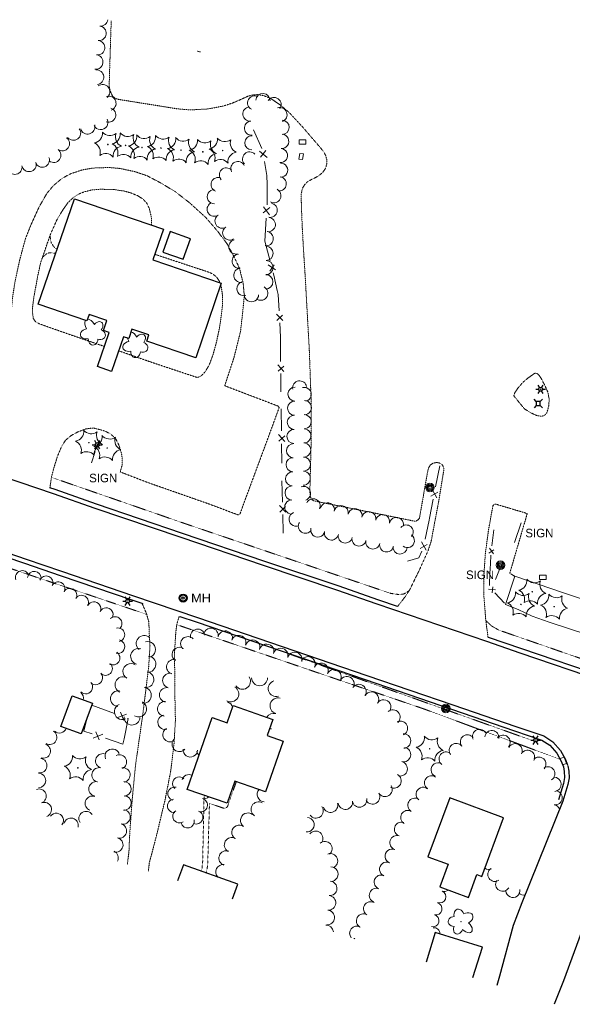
# Model space of a CAD drawing. Extents: x 386588 to 390135, y 96998 to 113606.
# Tile 27 of 92: x 388659 to 388968, y 98539 to 99090. Entities that reach past the tile are written whole.
import ezdxf
from ezdxf.enums import TextEntityAlignment as Align

# ---------------------------------------------------------------- set-up
doc = ezdxf.new("R2010")
doc.units = 0
doc.header["$MEASUREMENT"] = 0
doc.linetypes.add('Wisdot3', pattern=[0.1875, 0.125, -0.0625])
doc.linetypes.add('Wisdot5', pattern=[0.1, 0.05, -0.05])
for name, color, linetype, lineweight in [('E_BLD', 241, 'Continuous', 25), ('E_DRN', 40, 'Continuous', 15), ('E_DWY', 2, 'Wisdot3', 15), ('E_LAND_Vegetation', 3, 'Continuous', 15), ('E_LTG', 21, 'Continuous', 25), ('E_MISCPROP', 30, 'Continuous', 15), ('E_MISCPROP_Railing', 30, 'Continuous', 15), ('E_PATH_Sidewalk', 2, 'Wisdot5', 15), ('E_RDWY', 21, 'Continuous', 25), ('E_SGN', 21, 'Continuous', 15), ('E_UTL_AG_Bold', 30, 'Continuous', 25), ('E_UTL_SAN', 3, 'Continuous', 25)]:
    doc.layers.add(name, color=color, linetype=linetype, lineweight=lineweight)
doc.styles.add('Style-dot_font5', font='dot_font5.shx')

# ---------------------------------------------------------------- blocks, each defined once
blk = doc.blocks.new('INLET')
at = {"layer": 'E_DRN', "flags": 128}
blk.add_lwpolyline([(-7.5, 10), (7.5, 10), (7.5, 0), (-7.5, 0)], close=True, dxfattribs=at)
blk = doc.blocks.new('LPOL')
at = {"layer": 'E_LTG'}
for p, q in [((-4, 0), (-1.5, 0)), ((-0.75, 1.3), (-2, 3.46)), ((0.75, 1.3), (2, 3.46)), ((1.5, 0), (4, 0)), ((-2, -3.46), (-0.75, -1.3)), ((2, -3.46), (0.75, -1.3))]:
    blk.add_line(p, q, dxfattribs=at)
for radius in [1.5, 1.5, 1.5, 0.125]:
    blk.add_circle((0, 0), radius, dxfattribs=at)
blk = doc.blocks.new('PED')
at = {"layer": 'E_UTL_AG_Bold'}
for p, q in [((-2.5, 2.5), (-5.3, 5.3)), ((2.5, 2.5), (5.3, 5.3)), ((-2.5, -2.5), (-5.3, -5.3)), ((2.5, -2.5), (5.3, -5.3))]:
    blk.add_line(p, q, dxfattribs=at)
at = {"layer": 'E_UTL_AG_Bold', "flags": 128}
blk.add_lwpolyline([(-2.5, -2.5), (2.5, -2.5), (2.5, 2.5), (-2.5, 2.5)], close=True, dxfattribs=at)
blk = doc.blocks.new('CTRE')
at = {"layer": 'E_LAND_Vegetation'}
blk.add_circle((0, 0), 0.223, dxfattribs=at)
for centre, start, end in [((-11.97, 8.96), 280.2067, 5.97162), ((1.81, 14.92), 220.21132, 305.97623), ((13.83, 5.89), 160.21133, 245.97624), ((-13.83, -5.9), 340.21132, 65.97623), ((-1.81, -14.93), 40.21133, 125.97624)]:
    blk.add_arc(centre, 7.87, start, end, dxfattribs=at)
at = {"layer": 'E_LAND_Vegetation', "extrusion": (0, 0, -1)}
blk.add_arc((-12.03, -9.04), 7.87, 354.07279, 79.74889, dxfattribs=at)
blk = doc.blocks.new('POLE')
at = {"layer": 'E_MISCPROP'}
for radius in [4.46, 3.35, 2.23, 1.12]:
    blk.add_circle((0, 0), radius, dxfattribs=at)
blk = doc.blocks.new('SIGN')
at = {"layer": 'E_SGN', "lineweight": 13, "style": 'Style-dot_font5'}
blk.add_text('SIGN', height=12, dxfattribs=at).set_placement((0, 0), align=Align.MIDDLE_CENTER)
blk = doc.blocks.new('DTRE')
at = {"layer": 'E_LAND_Vegetation'}
blk.add_circle((-0.18, 0), 0.183, dxfattribs=at)
for centre, major_axis, ratio in [((-1.87, 5.32), (1.36, -4.98), 0.782863), ((-5.87, 0.15), (4.93, -0.12), 0.832022), ((4.06, 2.74), (-5.27, -2.93), 0.691916), ((-2.49, -5.24), (1.8, 4.86), 0.716896), ((3.54, -3.71), (-5.01, 4.58), 0.560249)]:
    blk.add_ellipse(centre, major_axis=major_axis, ratio=ratio, start_param=1.570796, end_param=4.712389, dxfattribs=at)
blk = doc.blocks.new('SAMH')
at = {"layer": 'E_UTL_SAN'}
for radius in [5, 4, 1.5]:
    blk.add_circle((0, 0), radius, dxfattribs=at)
at = {"layer": 'E_UTL_SAN', "style": 'Style-dot_font5', "width": 1.111111}
blk.add_text('MH', height=10.8, dxfattribs=at).set_placement((10, 0), align=Align.MIDDLE_LEFT)

msp = doc.modelspace()

# ---------------------------------------------------------------- linework, layer by layer
at = {"layer": 'E_BLD'}
for p, q in [((388669.04, 98930.9), (388689.22, 98989.85)), ((388689.22, 98989.85), (388739.01, 98972.81)), ((388689.22, 98989.85), (388689.22, 98989.85)), ((388739.01, 98972.81), (388733.16, 98955.72)), ((388742.74, 98971.52), (388738.68, 98960.05)), ((388739.01, 98972.81), (388739.01, 98972.81)), ((388754.14, 98967.48), (388742.74, 98971.52)), ((388742.74, 98971.52), (388742.74, 98971.52)), ((388750.08, 98956.01), (388754.14, 98967.48)), ((388754.14, 98967.48), (388754.14, 98967.48)), ((388738.68, 98960.05), (388750.08, 98956.01)), ((388733.16, 98955.72), (388771.38, 98942.64)), ((388750.08, 98956.01), (388750.08, 98956.01)), ((388771.38, 98942.64), (388757.1, 98900.93)), ((388771.38, 98942.64), (388771.38, 98942.64)), ((388696.23, 98921.59), (388669.04, 98930.9)), ((388669.04, 98930.9), (388669.04, 98930.9)), ((388697.43, 98925.11), (388696.23, 98921.59)), ((388707.45, 98921.68), (388697.43, 98925.11)), ((388705.57, 98916.21), (388707.45, 98921.68)), ((388707.45, 98921.68), (388707.45, 98921.68)), ((388702.19, 98895.96), (388708.75, 98915.12)), ((388708.75, 98915.12), (388705.57, 98916.21)), ((388708.75, 98915.12), (388708.75, 98915.12)), ((388721.41, 98916.95), (388719.59, 98911.65)), ((388730.92, 98913.7), (388721.41, 98916.95)), ((388721.41, 98916.95), (388721.41, 98916.95)), ((388716.66, 98912.65), (388710.02, 98893.28)), ((388719.59, 98911.65), (388716.66, 98912.65)), ((388716.66, 98912.65), (388716.66, 98912.65)), ((388719.59, 98911.65), (388719.59, 98911.65)), ((388729.76, 98910.29), (388730.92, 98913.7)), ((388757.1, 98900.93), (388729.76, 98910.29)), ((388730.92, 98913.7), (388730.92, 98913.7)), ((388757.1, 98900.93), (388757.1, 98900.93)), ((388710.02, 98893.28), (388702.19, 98895.96)), ((388710.02, 98893.28), (388710.02, 98893.28)), ((388681.66, 98694.83), (388687.94, 98711.98)), ((388687.94, 98711.98), (388687.94, 98711.98)), ((388687.94, 98711.98), (388699.39, 98707.79)), ((388699.39, 98707.79), (388693.11, 98690.64)), ((388699.39, 98707.79), (388699.39, 98707.79)), ((388774.7, 98696.88), (388778, 98706.42)), ((388778, 98706.42), (388800.24, 98698.72)), ((388693.11, 98690.64), (388681.66, 98694.83)), ((388752.33, 98659.6), (388766.25, 98699.8)), ((388766.25, 98699.8), (388766.25, 98699.8)), ((388766.25, 98699.8), (388774.7, 98696.88)), ((388774.7, 98696.88), (388774.7, 98696.88)), ((388800.24, 98698.72), (388797.1, 98689.64)), ((388800.24, 98698.72), (388800.24, 98698.72)), ((388693.11, 98690.64), (388693.11, 98690.64)), ((388797.1, 98689.64), (388805.91, 98686.59)), ((388805.91, 98686.59), (388796.11, 98658.3)), ((388778.94, 98664.25), (388774.65, 98651.87)), ((388796.11, 98658.3), (388778.94, 98664.25)), ((388778.94, 98664.25), (388778.94, 98664.25)), ((388774.65, 98651.87), (388752.33, 98659.6)), ((388752.33, 98659.6), (388752.33, 98659.6)), ((388796.11, 98658.3), (388796.11, 98658.3)), ((388899.1, 98654.82), (388886.89, 98621.91)), ((388929.16, 98643.67), (388899.1, 98654.82)), ((388899.1, 98654.82), (388899.1, 98654.82)), ((388917.03, 98610.97), (388929.16, 98643.67)), ((388929.16, 98643.67), (388929.16, 98643.67)), ((388886.89, 98621.91), (388886.89, 98621.91)), ((388886.89, 98621.91), (388898.24, 98617.7)), ((388898.24, 98617.7), (388893.53, 98605.02)), ((388898.24, 98617.7), (388898.24, 98617.7)), ((388750.16, 98617.42), (388746.94, 98608.47)), ((388780.54, 98606.5), (388750.16, 98617.42)), ((388750.16, 98617.42), (388750.16, 98617.42)), ((388909.55, 98599.07), (388914.33, 98611.97)), ((388914.33, 98611.97), (388914.33, 98611.97)), ((388914.33, 98611.97), (388917.03, 98610.97)), ((388917.03, 98610.97), (388917.03, 98610.97)), ((388777.63, 98598.41), (388780.54, 98606.5)), ((388893.53, 98605.02), (388893.53, 98605.02)), ((388893.53, 98605.02), (388909.55, 98599.07)), ((388891.03, 98579.59), (388885.86, 98562.92)), ((388917.39, 98571.42), (388891.03, 98579.59)), ((388912.09, 98554.32), (388917.39, 98571.42)), ((388917.39, 98571.42), (388917.39, 98571.42))]:
    msp.add_line(p, q, dxfattribs=at)
at = {"layer": 'E_DWY', "flags": 128}
for points in [[(388709.83, 99089.27), (388708.8, 99057.38), (388708.72, 99052.65), (388709.33, 99049.98), (388710.48, 99047.34), (388711.97, 99045.97), (388713.69, 99045.43), (388746.97, 99040.09), (388753.9, 99039.5), (388763.75, 99040.03), (388772.65, 99041.69), (388777.53, 99043.31), (388782.76, 99045.54), (388786.13, 99047.12), (388788.91, 99047.84), (388791.66, 99048.07), (388794.62, 99047.61), (388798.68, 99046.08), (388804.41, 99042.22), (388809.17, 99038.19), (388816.75, 99030.05), (388826.96, 99018.17), (388828.61, 99016.16), (388829.73, 99014.01), (388830.3, 99011.87), (388830.43, 99009.88), (388829.92, 99007.62), (388829.2, 99006.11), (388827.95, 99004.45), (388825.79, 99002.63), (388824.12, 99001.71), (388821.7, 99000.52), (388819.6, 98999.41), (388817.97, 98997.68), (388816.65, 98995.47), (388816, 98992.01), (388816.26, 98982.97), (388816.66, 98973.39), (388817.33, 98961.39), (388818.28, 98946.63), (388819.51, 98924.25), (388820.63, 98904.3), (388821.53, 98878.58), (388821.71, 98857.38), (388820.92, 98827.43), (388821.01, 98823.63), (388821.78, 98821.78), (388823.08, 98820.94), (388879.05, 98809.63), (388880.24, 98809.65), (388881.5, 98810.39), (388882.19, 98811.35), (388886.47, 98835.83), (388887.18, 98839.13), (388888.16, 98840.88), (388889.61, 98841.89), (388891.43, 98842.34), (388893.12, 98842.18), (388894.69, 98841.35), (388895.35, 98840.37), (388895.81, 98839.09), (388895.77, 98838.11), (388892.97, 98820.95), (388888.68, 98798.21), (388886.96, 98793), (388882.07, 98782.15), (388876.6, 98771), (388874.43, 98767.66), (388869.96, 98761.84)], [(388758.01, 99072.55), (388758.27, 99072.23), (388759.33, 99071.92), (388759.74, 99071.95)], [(388535.91, 98910.22), (388550.91, 98953.79), (388552.04, 98956.21), (388553.79, 98957.32), (388556.22, 98957.77), (388558.87, 98957.64), (388648.99, 98925.07), (388650.48, 98924.7), (388651.48, 98924.7), (388652.49, 98925.41), (388653.41, 98926.53), (388654.14, 98928.8), (388654.65, 98934.52), (388656.02, 98943.34), (388658.63, 98955.52), (388661.9, 98967.51), (388664.98, 98975.27), (388669.49, 98985.23), (388673.86, 98992.84), (388677.51, 98997.18), (388682.35, 99001.24), (388687.22, 99003.84), (388693.88, 99006.03), (388699.79, 99007), (388708.27, 99007.31), (388714.4, 99006.82), (388722.77, 99005.08), (388729.9, 99002.67), (388737, 98998.96), (388745.65, 98993.78), (388753.42, 98987.77), (388762.7, 98979.35), (388769.03, 98972.02), (388774.61, 98964.64), (388778.66, 98957.17), (388781.66, 98950.62), (388783.68, 98942.14), (388784.22, 98935.55), (388783.31, 98926.06), (388782.11, 98915.55), (388778.52, 98901.19), (388773.28, 98885.27), (388803.32, 98873.84), (388803.72, 98873.05), (388796.9, 98854.44), (388783.82, 98819.14), (388781.88, 98813.68), (388781.27, 98813.23), (388780.69, 98813.08), (388764.35, 98819.23), (388730.96, 98830.91), (388714.91, 98837.08), (388715.99, 98841.25), (388716.03, 98844.3), (388715.59, 98847.44), (388714.12, 98852.09), (388712.3, 98855.72), (388709.62, 98858.25), (388706.41, 98859.91), (388703.13, 98860.82), (388699.79, 98861.66), (388695.72, 98861.16), (388691.14, 98859.46), (388687.41, 98857.4), (388684.35, 98854.86), (388682.06, 98851.31), (388679.73, 98845.65), (388677.88, 98839.67), (388676.51, 98834.54), (388675.55, 98828.19)], [(388706.06, 98907.25), (388683.26, 98915.08), (388669.78, 98919.86), (388667.65, 98920.9), (388666.3, 98922.78), (388665.87, 98925.77), (388665.82, 98928.73), (388666.53, 98934.6), (388668.9, 98947.41), (388670.47, 98954.47), (388671.9, 98958.46), (388674.11, 98965), (388676.06, 98970.44), (388679.64, 98978.39), (388683, 98983.92), (388685.72, 98987.71), (388688.65, 98990.49), (388691.58, 98992.42), (388694.79, 98993.71), (388699, 98994.73), (388703.77, 98995.13), (388711.02, 98995.03), (388717, 98994.15), (388720.93, 98993.04), (388724.55, 98991.58), (388727.54, 98989.71), (388729.72, 98987.35), (388731.08, 98984.48), (388732.16, 98980.03), (388732.44, 98977.18), (388732.26, 98975.12)], [(388734.2, 98958.76), (388763.7, 98949.01), (388766.74, 98947.79), (388768.79, 98945.9), (388770.45, 98943.47), (388770.64, 98942.89)], [(388771.05, 98941.67), (388771.33, 98940.84), (388772, 98936.28), (388772.08, 98930.59), (388771.45, 98925.15), (388770.37, 98917.69), (388768.6, 98909.4), (388766.7, 98902.45), (388764.61, 98896.96), (388762.54, 98893.34), (388760.3, 98890.9), (388758.75, 98890.09), (388757.77, 98889.93), (388732.11, 98898.48), (388713.98, 98904.82)], [(388942.69, 98889.46), (388939.97, 98887.16), (388937.06, 98883.8), (388935.36, 98881.18), (388934.9, 98879.67), (388938.2, 98875.59)], [(388938.2, 98875.59), (388940.88, 98872.37), (388944.46, 98870.09), (388947.72, 98868.65), (388950.26, 98868.2), (388952.01, 98868.66), (388953.31, 98870.05), (388953.86, 98871.69), (388954.51, 98874.43), (388954.67, 98877.91), (388953.91, 98881.72), (388952.38, 98885.23), (388950.15, 98889.51), (388948.62, 98891.63), (388947.85, 98892.1), (388947.02, 98892.3), (388946.34, 98892.09), (388942.69, 98889.46)], [(388920.49, 98744.69), (388919.27, 98753.89), (388918.16, 98767.71), (388918.15, 98778.84), (388919.01, 98791.54), (388920.81, 98804.89), (388923.21, 98818.12), (388923.76, 98818.86), (388924.78, 98819.09), (388942.43, 98813.83), (388932.65, 98780.42)], [(388932.65, 98780.42), (388935.41, 98778.76)], [(388718.83, 98617.69), (388719.73, 98624.41), (388720.02, 98631.23), (388720.24, 98635.59), (388720.88, 98644.75), (388721.58, 98654.05), (388723.4, 98673.05), (388727.4, 98700.8), (388729.77, 98719.99), (388730.81, 98728.59), (388731.52, 98740), (388731.07, 98746.99), (388730.89, 98753.2), (388729.49, 98758.02), (388727.11, 98763.57)], [(388747.87, 98756.48), (388746.52, 98751.96), (388745.94, 98747.51), (388745.26, 98736.76), (388745.37, 98714.92), (388745.73, 98698.08), (388744.92, 98684.86), (388743.13, 98669.99), (388739.97, 98653.86), (388735.13, 98633.66), (388731.17, 98618.64), (388730.57, 98613.84)]]:
    msp.add_lwpolyline(points, dxfattribs=at)
at = {"layer": 'E_LAND_Vegetation'}
for centre, radius, start, end in [((388703.03, 99082.33), 4.05, 264.2285, 84.2285), ((388703.84, 99090.39), 4.05, 264.2285, 353.8212), ((388702.2, 99074.32), 4.05, 262.9756, 82.9756), ((388701.2, 99066.28), 4.05, 262.9756, 82.9756), ((388701.64, 99057.8), 4.05, 276.1822, 96.1822), ((388705.04, 99049.67), 4.05, 307.3858, 127.3858), ((388708.48, 99043.15), 4.05, 288.4853, 108.4853), ((388790.04, 99043.4), 3.98, 62.4245, 242.4245), ((388794.65, 99044.79), 3.98, 357.0362, 177.0362), ((388800.85, 99042.49), 3.98, 324.6579, 144.6579), ((388708.34, 99036.67), 4.05, 251.4821, 71.4821), ((388787.4, 99037.24), 3.98, 96.3226, 276.3226), ((388804.15, 99036.84), 3.98, 289.8791, 109.8791), ((388696.68, 99030.03), 4.05, 195.1612, 15.1612), ((388703.99, 99032.54), 4.05, 205.4941, 25.4941), ((388788.27, 99029.32), 3.98, 96.3226, 276.3226), ((388805.36, 99029.76), 3.98, 269.3585, 89.3585), ((388688.71, 99026.59), 4.05, 216.8034, 36.8034), ((388788.48, 99021.12), 3.98, 88.2505, 268.2505), ((388805.11, 99021.93), 3.98, 265.4627, 85.4627), ((388682.49, 99020.71), 4.05, 233.5319, 53.5319), ((388677.68, 99014.19), 4.05, 233.5319, 53.5319), ((388787.2, 99012.05), 3.98, 42.9001, 222.9001), ((388804.48, 99013.99), 3.98, 265.4627, 85.4627), ((388663.9, 99009.07), 4.05, 191.4039, 11.4039), ((388671.25, 99011.51), 4.05, 201.3148, 21.3148), ((388780.67, 99006.69), 3.98, 26.0696, 206.0696), ((388804.51, 99005.83), 3.98, 271.5338, 91.5338), ((388655.96, 99007.47), 4.05, 191.4039, 11.4039), ((388774.26, 99003.13), 3.98, 43.929, 223.929), ((388769.62, 98997.73), 3.98, 66.6593, 246.6593), ((388803.76, 98998.19), 3.98, 263.0018, 83.0018), ((388767.5, 98991.01), 3.98, 91.2008, 271.2008), ((388800.77, 98991.57), 3.98, 243.0734, 63.0734), ((388767.44, 98984.04), 3.98, 123.0272, 303.0272), ((388798.69, 98983.4), 3.98, 259.0666, 79.0666), ((388771.78, 98977.36), 3.98, 123.0272, 303.0272), ((388797.64, 98975.38), 3.98, 262.7699, 82.7699), ((388776.12, 98970.68), 3.98, 123.0272, 303.0272), ((388796.47, 98967.54), 3.98, 261.3835, 81.3835), ((388779.5, 98962.91), 3.98, 103.9944, 283.9944), ((388796.38, 98959.29), 3.98, 270.6778, 90.6778), ((388781.39, 98954.93), 3.98, 96.6635, 276.6635), ((388796.38, 98951.37), 3.98, 269.342, 89.342), ((388782.31, 98947.02), 3.98, 96.6635, 276.6635), ((388784.01, 98939.55), 3.98, 105.5149, 285.5149), ((388796.29, 98943.4), 3.98, 269.342, 89.342), ((388793.45, 98937.01), 3.98, 242.3944, 62.3944), ((388788.25, 98936.19), 3.98, 179.8768, 359.8768), ((388815.2, 98884.08), 3.95, 10.041, 190.041), ((388812.54, 98880.6), 3.95, 88.7204, 268.7204), ((388817.74, 98880.43), 3.95, 284.3112, 104.3112), ((388812.37, 98872.71), 3.95, 88.7204, 268.7204), ((388817.84, 98873.05), 3.95, 269.0429, 89.0429), ((388812.19, 98864.81), 3.95, 88.7204, 268.7204), ((388817.71, 98865.16), 3.95, 269.0429, 89.0429), ((388812.02, 98856.92), 3.95, 88.7204, 268.7204), ((388817.57, 98857.26), 3.95, 269.0429, 89.0429), ((388811.79, 98849), 3.95, 87.9522, 267.9522), ((388817.44, 98849.36), 3.95, 269.0429, 89.0429), ((388811.5, 98841.1), 3.95, 87.9522, 267.9522), ((388817.31, 98841.47), 3.95, 269.0429, 89.0429), ((388811.22, 98833.21), 3.95, 87.9522, 267.9522), ((388817.18, 98833.57), 3.95, 269.0429, 89.0429), ((388810.94, 98825.32), 3.95, 87.9522, 267.9522), ((388817.39, 98825.09), 3.95, 288.8147, 108.8147), ((388810.79, 98817.46), 3.95, 89.1141, 269.1141), ((388822.7, 98818.16), 3.95, 334.956, 154.956), ((388830.68, 98815.94), 3.95, 347.8905, 167.8905), ((388838.4, 98814.29), 3.95, 347.8905, 167.8905), ((388846.12, 98812.63), 3.95, 347.8905, 167.8905), ((388813.18, 98810.67), 3.95, 110.0274, 290.0274), ((388853.84, 98810.97), 3.95, 347.8905, 167.8905), ((388861.56, 98809.32), 3.95, 347.8905, 167.8905), ((388869.28, 98807.66), 3.95, 347.8905, 167.8905), ((388818.37, 98806.73), 3.95, 147.0388, 327.0388), ((388825.32, 98804.58), 3.95, 165.2524, 345.2524), ((388874.75, 98803.49), 3.95, 319.4141, 139.4141), ((388832.95, 98802.91), 3.95, 167.8744, 347.8744), ((388840.67, 98801.26), 3.95, 167.8744, 347.8744), ((388848.39, 98799.6), 3.95, 167.8744, 347.8744), ((388875.39, 98798.7), 3.95, 233.5357, 53.5357), ((388856.11, 98797.94), 3.95, 167.8744, 347.8744), ((388863.83, 98796.28), 3.95, 167.8744, 347.8744), ((388871.31, 98795.1), 3.95, 177.1719, 357.1719), ((388660.1, 98778.08), 3.81, 19.5074, 199.5074), ((388666.85, 98777.72), 3.81, 354.0302, 174.0302), ((388673.46, 98775.09), 3.81, 337.9218, 157.9218), ((388680.17, 98771.82), 3.81, 332.5836, 152.5836), ((388686.76, 98768.2), 3.81, 329.3097, 149.3097), ((388693.32, 98764.3), 3.81, 329.3097, 149.3097), ((388700.2, 98760.71), 3.81, 333.7926, 153.7926), ((388707.04, 98757.34), 3.81, 333.7926, 153.7926), ((388711.98, 98752.35), 3.81, 314.5077, 134.5077), ((388713.61, 98746.07), 3.81, 281.5957, 101.5957), ((388728.29, 98741.18), 4.46, 50.0257, 230.0257), ((388752.73, 98740.94), 4.08, 42.7508, 222.7508), ((388758.22, 98745.11), 4.08, 10.3947, 190.3947), ((388765.55, 98745.66), 4.08, 349.291, 169.291), ((388773.57, 98744.15), 4.08, 349.291, 169.291), ((388781.07, 98741.65), 4.08, 341.3967, 161.3967), ((388713.57, 98739.42), 3.81, 255.9454, 75.9454), ((388730.17, 98737.78), 4.46, 284.9987, 104.9987), ((388747.96, 98735), 4.08, 57.3797, 237.3797), ((388788.89, 98739.04), 4.08, 343.8229, 163.8229), ((388796.73, 98736.76), 4.08, 343.8229, 163.8229), ((388710.85, 98733.03), 3.81, 237.1615, 57.1615), ((388725.15, 98733.94), 4.46, 73.7042, 253.7042), ((388730.36, 98729.6), 4.46, 266.9265, 86.9265), ((388804.57, 98734.49), 4.08, 343.8229, 163.8229), ((388812.41, 98732.22), 4.08, 343.8229, 163.8229), ((388819.81, 98729.73), 4.08, 333.758, 153.758), ((388706.69, 98727.16), 3.81, 224.2879, 44.2879), ((388720.85, 98725.49), 4.46, 57.8068, 237.8068), ((388744.86, 98728.14), 4.08, 73.9474, 253.9474), ((388827.13, 98726.12), 4.08, 333.758, 153.758), ((388701.22, 98721.91), 3.81, 222.6837, 42.6837), ((388716.45, 98718.06), 4.46, 65.1672, 245.1672), ((388729.19, 98720.99), 4.46, 260.9398, 80.9398), ((388742.64, 98720.4), 4.08, 77.5463, 257.5463), ((388783.24, 98720), 4.45, 213.2921, 33.2921), ((388834.38, 98722.49), 4.08, 331.9332, 151.9332), ((388841.58, 98718.65), 4.08, 331.9332, 151.9332), ((388695.59, 98716.78), 3.81, 222.3534, 42.3534), ((388776.67, 98712.96), 4.45, 240.3832, 60.3832), ((388792.8, 98721.97), 4.45, 180.456, 0.456), ((388802.04, 98715.97), 4.45, 106.4937, 286.4937), ((388848.3, 98714.31), 4.08, 326.8161, 146.8161), ((388690.52, 98710.72), 3.81, 344.3092, 51.523), ((388713.95, 98710.33), 4.46, 84.231, 264.231), ((388727.78, 98712.18), 4.46, 260.9398, 80.9398), ((388740.88, 98712.43), 4.08, 77.5463, 257.5463), ((388855.3, 98710.01), 4.08, 328.5268, 148.5268), ((388716.05, 98703.06), 4.46, 114.6397, 294.6397), ((388725.13, 98704.59), 4.46, 240.4178, 60.4178), ((388739.84, 98704.61), 4.08, 85.1194, 265.1194), ((388773.49, 98704.21), 4.45, 18.3555, 72.3521), ((388803.06, 98706.28), 4.45, 74.9123, 254.9123), ((388862.12, 98705.61), 4.08, 327.1893, 147.1893), ((388721.46, 98700.02), 4.46, 177.1719, 357.1719), ((388739.98, 98697.18), 4.08, 104.3102, 284.3102), ((388800.7, 98697.67), 4.45, 74.3569, 150.0376), ((388867.29, 98700.01), 4.08, 311.4373, 131.4373), ((388871.44, 98693.71), 4.08, 295.3074, 115.3074), ((388675.4, 98688.69), 4.05, 240.674, 60.674), ((388680.95, 98695.15), 4.05, 226.487, 339.0502), ((388742.79, 98690.19), 4.08, 120.8175, 300.8175), ((388798.29, 98689.09), 4.45, 74.3569, 87.9801), ((388873.21, 98686.66), 4.08, 272.8941, 92.8941), ((388908.99, 98686.18), 3.95, 37.3774, 217.3774), ((388915.76, 98689.17), 3.95, 22.7896, 202.7896), ((388922.61, 98688.54), 3.95, 353.2003, 173.2003), ((388928.93, 98685.95), 3.95, 320.8099, 140.8099), ((388671.8, 98681.04), 4.05, 252.5652, 72.5652), ((388747.89, 98684.76), 4.08, 139.4973, 319.4973), ((388902.72, 98681.38), 3.95, 37.3774, 217.3774), ((388935.67, 98681.21), 3.95, 333.1155, 153.1155), ((388705.12, 98675.52), 4.05, 75.2541, 255.2541), ((388710.41, 98678.13), 4.05, 20.9728, 200.9728), ((388714.38, 98674.93), 4.05, 294.6198, 114.6198), ((388754.05, 98681.76), 4.08, 176.0906, 356.0906), ((388761.64, 98681.79), 4.08, 191.4606, 228.7928), ((388873.17, 98679.07), 4.08, 257.1356, 77.1356), ((388897.07, 98676.58), 3.95, 51.8677, 231.8677), ((388942.63, 98677.58), 3.95, 331.4937, 151.4937), ((388669.88, 98672.91), 4.05, 260.9302, 80.9302), ((388871.36, 98671.11), 4.08, 257.1356, 77.1356), ((388892.63, 98670.55), 3.95, 63.7098, 243.7098), ((388948.94, 98673.73), 3.95, 317.0515, 137.0515), ((388669.22, 98664.58), 4.05, 269.5077, 89.5077), ((388703.05, 98667.69), 4.05, 75.2541, 255.2541), ((388716.36, 98667.69), 4.05, 278.88, 98.88), ((388753.15, 98664.08), 3.75, 60.3398, 167.5452), ((388867.91, 98664.34), 4.08, 241.0987, 61.0987), ((388888.9, 98663.25), 3.95, 54.2131, 234.2131), ((388953.94, 98668.31), 3.95, 302.5769, 122.5769), ((388701.35, 98659.86), 4.05, 77.7486, 257.7486), ((388716.94, 98659.88), 4.05, 271.3416, 91.3416), ((388747.92, 98662.85), 3.75, 46.0901, 226.0901), ((388862.88, 98659.6), 4.08, 211.0388, 31.0388), ((388957.52, 98662.41), 3.95, 273.6927, 93.6927), ((388669.46, 98655.81), 4.05, 291.3065, 111.3065), ((388745.2, 98657.14), 3.75, 76.6699, 256.6699), ((388795.61, 98656.78), 4.17, 138.3324, 265.4054), ((388855.89, 98655.39), 4.08, 211.0388, 31.0388), ((388884.19, 98656.84), 3.95, 52.508, 232.508), ((388958.04, 98654.93), 3.95, 261.1596, 81.1596), ((388672.4, 98648.27), 4.05, 291.3065, 111.3065), ((388699.28, 98651.79), 4.05, 70.3843, 250.3843), ((388716.93, 98651.94), 4.05, 266.4662, 86.4662), ((388745.05, 98650.33), 3.75, 96.2312, 276.2312), ((388759.91, 98650.77), 3.75, 255.6869, 75.6869), ((388761.76, 98658.04), 3.75, 255.6869, 315.5384), ((388792.16, 98648.43), 4.17, 59.2543, 239.2543), ((388832.42, 98650.74), 4.08, 196.8419, 16.8419), ((388840.7, 98652.46), 4.08, 187.5039, 7.5039), ((388848.66, 98653.71), 4.08, 190.5332, 10.5332), ((388879.6, 98650.72), 3.95, 59.6962, 239.6962), ((388956.83, 98647.13), 3.95, 22.3248, 81.1596), ((388679.05, 98642.24), 4.05, 322.7743, 142.7743), ((388695.78, 98643.26), 4.05, 33.4375, 213.4375), ((388716.45, 98644.22), 4.05, 255.5178, 75.5178), ((388748.05, 98644.55), 3.75, 123.7602, 303.7602), ((388757.31, 98643.97), 3.75, 248.3851, 68.3851), ((388786.32, 98642.24), 4.17, 54.1028, 234.1028), ((388824.28, 98647.59), 4.08, 216.5582, 36.5582), ((388875.62, 98643.9), 3.95, 59.6962, 239.6962), ((388687.37, 98639.49), 4.05, 346.5899, 166.5899), ((388714.42, 98636.38), 4.05, 255.5178, 75.5178), ((388752.54, 98641.75), 3.75, 193.6215, 13.6215), ((388819.19, 98639.83), 4.08, 265.031, 85.031), ((388872.08, 98637.29), 3.95, 71.308, 251.308), ((388781.42, 98635.47), 4.17, 54.1028, 234.1028), ((388824.12, 98632.19), 4.08, 322.9451, 142.9451), ((388712.4, 98628.54), 4.05, 255.5178, 75.5178), ((388777.23, 98628.49), 4.17, 59.7621, 239.7621), ((388829.27, 98626.4), 4.08, 310.9268, 130.9268), ((388869.55, 98629.81), 3.95, 71.308, 251.308), ((388709.72, 98621.29), 4.05, 333.5236, 65.3554), ((388774.22, 98621.13), 4.17, 70.6038, 250.6038), ((388832.38, 98619.63), 4.08, 291.4337, 111.4337), ((388866.88, 98622.25), 3.95, 67.1276, 247.1276), ((388863.8, 98614.97), 3.95, 67.1276, 247.1276), ((388772.38, 98613.39), 4.17, 81.1625, 223.3561), ((388832.6, 98612.23), 4.08, 269.8746, 89.8746), ((388920.81, 98618.8), 3.95, 237.6651, 295.8021), ((388924.34, 98612.05), 3.95, 123.9495, 303.9495), ((388831.98, 98604.27), 4.08, 264.6013, 84.6013), ((388860.81, 98607.76), 3.95, 69.7264, 249.7264), ((388928.69, 98606.6), 3.95, 148.9921, 328.9921), ((388858.08, 98600.35), 3.95, 69.7264, 249.7264), ((388893.5, 98599.58), 3.43, 247.6866, 67.6866), ((388896.11, 98605.93), 3.43, 247.6866, 309.0184), ((388934.38, 98603.1), 3.95, 186.1822, 6.1822), ((388940.62, 98604.46), 3.95, 225.1114, 278.3151), ((388831.27, 98596.12), 4.08, 265.0784, 85.0784), ((388854.8, 98592.86), 3.95, 59.9989, 239.9989), ((388891.35, 98592.85), 3.43, 255.7201, 75.7201), ((388830.6, 98587.97), 4.08, 265.394, 85.394), ((388850.85, 98586.02), 3.95, 59.9989, 239.9989), ((388889.66, 98586.2), 3.43, 255.7201, 75.7201), ((388829.96, 98579.61), 4.08, 4.3107, 92.3577), ((388847.09, 98579.14), 3.95, 61.4992, 219.3967), ((388890.15, 98578.83), 3.43, 359.4981, 95.6008), ((388845.52, 98572.2), 3.95, 82.7363, 90.0875)]:
    msp.add_arc(centre, radius, start, end, dxfattribs=at)
for centre, major_axis, ratio, start_param, end_param in [((388698.2, 98918.29), (2.21, -3.95), 0.560249, 3.38381, 4.712389), ((388698.2, 98918.29), (2.21, -3.95), 0.560249, 1.570796, 2.926744), ((388702.34, 98918), (-2.16, -2.7), 0.716896, 1.570796, 4.712389), ((388696.52, 98914.32), (3.95, 0.75), 0.691916, 1.570796, 4.712389), ((388703.35, 98913.88), (-3.1, 1.11), 0.832022, 1.570796, 4.712389), ((388721.95, 98911.29), (2.21, -3.95), 0.560249, 1.570796, 2.706997), ((388699.73, 98911.45), (0.18, 3.44), 0.782863, 1.570796, 4.712389), ((388720.27, 98907.32), (3.95, 0.75), 0.691916, 1.570796, 4.712389), ((388721.95, 98911.29), (2.21, -3.95), 0.560249, 4.273109, 4.712389), ((388726.09, 98911), (-2.16, -2.7), 0.716896, 1.570796, 4.712389), ((388727.1, 98906.87), (-3.1, 1.11), 0.832022, 1.570796, 4.712389), ((388723.48, 98904.44), (0.18, 3.44), 0.782863, 1.570796, 4.712389)]:
    msp.add_ellipse(centre, major_axis=major_axis, ratio=ratio, start_param=start_param, end_param=end_param, dxfattribs=at)
at = {"layer": 'E_MISCPROP_Railing'}
for p, q in [((388792.67, 99016.42), (388796.99, 99012.83)), ((388796.34, 99016.82), (388793.29, 99013.1)), ((388798.57, 98984.89), (388794.78, 98981.91)), ((388794.9, 98985.29), (388798.34, 98980.85)), ((388801.77, 98950.06), (388797.63, 98952.9)), ((388798.53, 98949.4), (388800.95, 98952.97)), ((388805.73, 98921.71), (388802.23, 98925.31)), ((388802.43, 98921.7), (388805.5, 98924.72)), ((388806.38, 98893.25), (388803.05, 98897.01)), ((388803.08, 98893.4), (388806.29, 98896.27)), ((388806.98, 98854.13), (388803.4, 98858.11)), ((388803.46, 98854.25), (388806.86, 98857.35)), ((388891.88, 98822.66), (388889.22, 98827.22)), ((388888.51, 98823.49), (388892.4, 98825.79)), ((388807.51, 98814.55), (388804, 98818.39)), ((388804.09, 98814.65), (388807.36, 98817.67)), ((388882.56, 98794.31), (388886.51, 98796.52)), ((388885.91, 98793.41), (388883.35, 98798.02)), ((388923.55, 98791.25), (388921.34, 98794.5)), ((388921, 98791.7), (388923.78, 98793.6)), ((388922.77, 98769.48), (388923.12, 98772.83)), ((388924.76, 98771.12), (388920.85, 98771.56)), ((388718.36, 98701.69), (388712.88, 98699.6)), ((388716.84, 98698.14), (388715.02, 98702.83)), ((388699.81, 98688.26), (388705.22, 98690.52)), ((388701.22, 98691.85), (388703.18, 98687.22))]:
    msp.add_line(p, q, dxfattribs=at)
at = {"layer": 'E_MISCPROP_Railing', "flags": 128}
for points in [[(388789.39, 99028.29), (388794, 99017.92)], [(388795.62, 99010.64), (388796.89, 99002.8), (388796.95, 98997.84)], [(388796.95, 98997.84), (388797.06, 98988.35), (388796.96, 98986.5)], [(388796.52, 98979.01), (388795.78, 98966.13)], [(388798.67, 98954.96), (388795.78, 98966.13)], [(388802.65, 98938.59), (388800.73, 98947.02), (388800.35, 98948.47)], [(388803.66, 98927.13), (388803.16, 98936.37), (388802.65, 98938.59)], [(388804.48, 98910.3), (388804.46, 98912.51), (388804.03, 98920.43)], [(388804.56, 98898.76), (388804.48, 98910.3)], [(388804.69, 98881.91), (388804.61, 98892.06)], [(388805, 98859.98), (388804.8, 98872.28)], [(388805.29, 98842.02), (388805.11, 98852.84)], [(388891.16, 98828.7), (388893.59, 98840.57)], [(388805.54, 98820.22), (388805.27, 98832.15)], [(388887.82, 98811.32), (388889.82, 98821.79)], [(388805.94, 98802.8), (388805.7, 98813.29)], [(388885.31, 98799.47), (388887.6, 98810.18), (388887.82, 98811.32)], [(388922.7, 98795.71), (388923.79, 98804.66)], [(388875.5, 98787.11), (388881.82, 98788.97), (388883.41, 98792.71)], [(388921.62, 98782.58), (388922.01, 98790.06), (388922.06, 98790.5)], [(388921.35, 98773.57), (388921.52, 98780.77), (388921.62, 98782.58)], [(388945.21, 98756.38), (388937.26, 98760.16), (388930.24, 98763.01), (388935.41, 98778.76), (388962.09, 98769.73), (388997.97, 98757.78), (389034.32, 98745.31), (389058.61, 98737.22), (389065.65, 98734.9), (389074.07, 98732.19)], [(388929.73, 98763.66), (388924.36, 98769.5)], [(389072.05, 98715.56), (389052.21, 98721.17), (389028.85, 98728.29), (389004.02, 98736.41), (388976.32, 98746.07), (388954.71, 98753.03), (388945.21, 98756.38)], [(388711.59, 98701.97), (388698.96, 98706.62)], [(388696.18, 98699.03), (388694.6, 98692.18), (388699.15, 98690.66)], [(388717.03, 98687.94), (388719.33, 98699.13), (388718.94, 98699.27)], [(388706.58, 98688.18), (388716.41, 98684.9), (388717.03, 98687.94)]]:
    msp.add_lwpolyline(points, dxfattribs=at)
msp.add_lwpolyline([(388814.79, 99012.05), (388815.31, 99015.2), (388817.34, 99014.87), (388816.82, 99011.72)], close=True, dxfattribs=at)
at = {"layer": 'E_PATH_Sidewalk', "flags": 128}
for points in [[(388675.58, 98969.1), (388676.28, 98965.26), (388677.44, 98963.41), (388678.5, 98962.25), (388679.62, 98961.83)], [(388671.33, 98956.89), (388673.76, 98959.17), (388675, 98959.58), (388676.46, 98959.58), (388677.98, 98959.4), (388678.72, 98959.17)], [(388876.33, 98770.58), (388873.52, 98768.88), (388871.02, 98768.5), (388868.32, 98768.83), (388865.83, 98769.25), (388823.89, 98783.48), (388749.4, 98808.77), (388676.44, 98834.05)], [(388729.66, 98757.46), (388640.88, 98787.37), (388568.13, 98812.19)], [(388746.49, 98751.69), (388885.07, 98704.43), (388960.88, 98676.35)], [(389351.7, 98605.05), (389350.86, 98606.86), (389349.6, 98608.44), (389348.47, 98609.09), (389347.15, 98609.44), (389344.64, 98608.99), (389341.03, 98608.83), (389336.82, 98609.14), (389330.88, 98610.34), (389272.72, 98630.4), (389204.37, 98653.62), (389126.08, 98680.55), (389064.53, 98701.62), (388986.88, 98727.72), (388926.71, 98748.58), (388922.51, 98750.92), (388919.26, 98754.04)], [(388949.51, 98687.56), (388948.85, 98686.71), (388947.6, 98686.43), (388946.81, 98686.38), (388798.18, 98739.29)], [(388763.02, 98612.8), (388763.14, 98613.33), (388763.77, 98617.35), (388764.76, 98651.76), (388772.52, 98649.12), (388773.59, 98649.07), (388774.28, 98649.47), (388774.79, 98649.86), (388779.79, 98663.96)], [(388760.33, 98613.77), (388760.51, 98614.53), (388760.95, 98618.83), (388761.76, 98656.34)]]:
    msp.add_lwpolyline(points, dxfattribs=at)
at = {"layer": 'E_RDWY', "flags": 128}
for points in [[(389331.22, 98601.74), (389304.57, 98610.9), (389262.67, 98625.22), (389224.59, 98638.13), (389176.68, 98654.49), (389132.03, 98669.76), (389079.38, 98687.72), (389035.68, 98702.63), (388984.54, 98720.12), (388938.52, 98735.77), (388919.76, 98742.29), (388858.55, 98763.07), (388835.91, 98771.01), (388794.94, 98784.71), (388748.91, 98800.36), (388700.8, 98816.71), (388677.64, 98824.84), (388631.4, 98840.47)], [(388536.39, 98828.5), (388570.78, 98816.83), (388603.76, 98805.67), (388640.86, 98793), (388661.42, 98785.99), (388681.22, 98779.2), (388721.43, 98765.51), (388727.42, 98763.47)], [(388537.19, 98830.87), (388571.58, 98819.2), (388604.56, 98808.04), (388641.67, 98795.37), (388662.23, 98788.36), (388682.02, 98781.56), (388722.24, 98767.88), (388758.15, 98755.61), (388852.65, 98723.33), (388900.86, 98706.86), (388936.11, 98694.72), (388951.74, 98689.45), (388956.75, 98686.25), (388961.01, 98681.25), (388963.72, 98676.38), (388964.94, 98673.11)], [(388869.96, 98761.84), (388859.36, 98765.44), (388836.72, 98773.38), (388795.74, 98787.08), (388749.72, 98802.72), (388701.62, 98819.07), (388678.45, 98827.21), (388675.55, 98828.19)], [(388748.27, 98756.34), (388757.34, 98753.24), (388851.84, 98720.96), (388900.05, 98704.49), (388935.3, 98692.35), (388950.65, 98687.18), (388955.09, 98684.34), (388958.94, 98679.81), (388961.45, 98675.33), (388962.6, 98672.24)], [(389363.02, 98613.22), (389360.98, 98614.67), (389356.54, 98608.39), (389352.51, 98605.37), (389348.14, 98603.68), (389344.28, 98602.91), (389340.51, 98602.51), (389336.99, 98602.96), (389331.91, 98604.14), (389305.38, 98613.27), (389263.48, 98627.58), (389225.4, 98640.49), (389177.49, 98656.86), (389132.84, 98672.13), (389080.19, 98690.08), (389036.49, 98705), (388985.35, 98722.49), (388939.34, 98738.14), (388920.76, 98744.59)], [(388965.06, 98672.71), (388965.61, 98669.85), (388965.85, 98666.01), (388965.15, 98662.34), (388962.27, 98653.09)], [(388962.6, 98672.24), (388963.12, 98669.54), (388963.34, 98666.16), (388962.72, 98662.96), (388959.88, 98653.83)], [(388962.27, 98653.09), (388939.42, 98596.13), (388934.63, 98583.45), (388926.83, 98555.07), (388925.42, 98549.95)], [(388997.98, 98646), (388983.24, 98608.27), (388962.61, 98552.56), (388957.55, 98539.42)]]:
    msp.add_lwpolyline(points, dxfattribs=at)
at = {"layer": 'E_SGN'}
for p, q in [((388698.77, 98842.15), (388700.86, 98848.54)), ((388935.32, 98797.66), (388938.96, 98808.6)), ((388924.64, 98777), (388928.01, 98785.32))]:
    msp.add_line(p, q, dxfattribs=at)

# ---------------------------------------------------------------- block references
at = {"layer": 'E_DRN', "xscale": 0.25, "yscale": 0.25, "zscale": 0.25}
for p in [(388816.82, 99020.3), (388951.2, 98776.89)]:
    msp.add_blockref('INLET', p, dxfattribs=at)
at = {"layer": 'E_DRN', "xscale": 0.25, "yscale": 0.25, "zscale": 0.25, "rotation": 110.5906145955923}
msp.add_blockref('INLET', (388963.8, 98675.9), dxfattribs=at)
at = {"layer": 'E_LAND_Vegetation'}
for name, p, xscale, yscale, zscale in [('CTRE', (388707.97, 99020.16), 0.7108526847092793, 0.7108526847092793, 0.7108526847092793), ('CTRE', (388717.84, 99019.64), 0.7108526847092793, 0.7108526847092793, 0.7108526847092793), ('CTRE', (388727.03, 99018.5), 0.7108526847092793, 0.7108526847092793, 0.7108526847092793), ('CTRE', (388737.61, 99018.17), 0.7108526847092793, 0.7108526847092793, 0.7108526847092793), ('CTRE', (388748.83, 99017.01), 0.7108526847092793, 0.7108526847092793, 0.7108526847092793), ('CTRE', (388761.05, 99016.06), 0.7108526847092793, 0.7108526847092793, 0.7108526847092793), ('CTRE', (388772.14, 99016.78), 0.7108526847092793, 0.7108526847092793, 0.7108526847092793), ('CTRE', (388697.38, 98853.43), 0.7108526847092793, 0.7108526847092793, 0.7108526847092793), ('CTRE', (388707.63, 98850.48), 0.7108526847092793, 0.7108526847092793, 0.7108526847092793), ('CTRE', (388945.2, 98770.08), 0.7108526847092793, 0.7108526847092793, 0.7108526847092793), ('CTRE', (388938.86, 98763.02), 0.7108526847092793, 0.7108526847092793, 0.7108526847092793), ('CTRE', (388957.46, 98761.76), 0.7108526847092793, 0.7108526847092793, 0.7108526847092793), ('CTRE', (388887.86, 98682.29), 0.7108526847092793, 0.7108526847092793, 0.7108526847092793), ('CTRE', (388691.17, 98671.62), 0.7108526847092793, 0.7108526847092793, 0.7108526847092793), ('DTRE', (388905.52, 98585.61), 0.6769248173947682, 0.6769248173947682, 0.6769248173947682)]:
    msp.add_blockref(name, p, dxfattribs=dict(at, xscale=xscale, yscale=yscale, zscale=zscale))
at = {"layer": 'E_LTG', "xscale": 0.692840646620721, "yscale": 0.692840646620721, "zscale": 0.692840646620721}
for p in [(388949.91, 98883.29), (388702.01, 98852.32), (388719.03, 98764.86), (388947.11, 98687.16)]:
    msp.add_blockref('LPOL', p, dxfattribs=at)
at = {"layer": 'E_MISCPROP', "xscale": 0.5377037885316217, "yscale": 0.5377037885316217, "zscale": 0.5377037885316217}
for p in [(388888.04, 98828.37), (388927.53, 98784.97), (388896.93, 98704.77)]:
    msp.add_blockref('POLE', p, dxfattribs=at)
at = {"layer": 'E_SGN', "xscale": 0.3999999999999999, "yscale": 0.3999999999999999, "zscale": 0.3999999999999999}
for p in [(388705.34, 98833.69), (388949.21, 98802.92), (388916.03, 98779.57)]:
    msp.add_blockref('SIGN', p, dxfattribs=at)
at = {"layer": 'E_UTL_AG_Bold', "xscale": 0.4503659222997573, "yscale": 0.4503659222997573, "zscale": 0.4503659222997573}
msp.add_blockref('PED', (388948.59, 98875.3), dxfattribs=at)
at = {"layer": 'E_UTL_SAN', "xscale": 0.4444444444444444, "yscale": 0.4444444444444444, "zscale": 0.4444444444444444}
msp.add_blockref('SAMH', (388750.04, 98766.58, 1609.01), dxfattribs=at)

doc.saveas('drawing.dxf')
